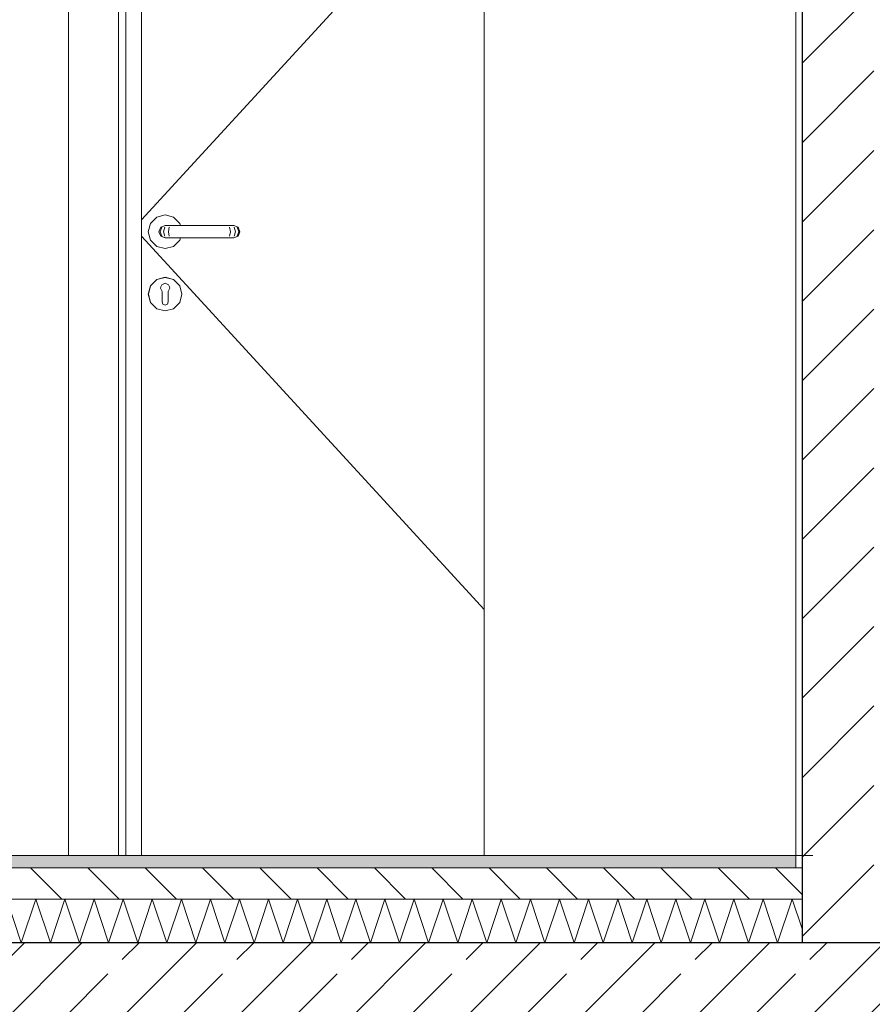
# Model space of a CAD drawing. Header units: millimetres. Extents: x 92668 to 123324, y -8921 to 14506.
# Tile 114 of 133: x 111017 to 112385, y 8431 to 10010. Entities that reach past the tile are written whole.
import ezdxf

# ---------------------------------------------------------------- set-up
doc = ezdxf.new("R2010")
doc.units = ezdxf.units.MM
doc.header["$MEASUREMENT"] = 0
doc.linetypes.add('Przerywana', pattern=[240, 120, -120])
doc.linetypes.add('Wipeout_Contour', pattern=[1000, 0, -1000])
for name, color, linetype, lineweight, true_color in [('0_Nr_pióra__85', 7, 'Continuous', 13, 0x80c2ff), ('Nowe_A-Wymiary-Wewnętrzne_Nr_pióra__45', 7, 'Continuous', 15, 0x40a5ff), ('Nowe_A-Wymiary-Wewnętrzne_Nr_pióra__85', 7, 'Continuous', 13, 0x80c2ff), ('Nowe_A-Wymiary-Zewnętrzne_Nr_pióra__45', 7, 'Continuous', 15, 0x40a5ff), ('Nowe_A-Wymiary-Zewnętrzne_Nr_pióra__85', 7, 'Continuous', 13, 0x80c2ff)]:
    doc.layers.add(name, color=color, linetype=linetype, lineweight=lineweight, true_color=true_color)
for name, color, linetype in [('Nowe_A-Posadzki', 7, 'Continuous'), ('Nowe_A-Stropy', 7, 'Continuous'), ('Nowe_A-Wymiary-Wewnętrzne', 7, 'Continuous'), ('Nowe_A-Wymiary-Zewnętrzne', 7, 'Continuous'), ('Nowe_A-Ściany-Działowe', 7, 'Continuous'), ('Nowe_Drzwi Archicad', 7, 'Continuous')]:
    doc.layers.add(name, color=color, linetype=linetype)
for name, color, linetype, lineweight in [('Nowe_A-Posadzki_Nr_pióra__174', 7, 'Continuous', 5), ('Nowe_A-Posadzki_Nr_pióra__9', 7, 'Continuous', 13), ('Nowe_A-Stropy_Nr_pióra__29', 7, 'Continuous', 25), ('Nowe_A-Wymiary-Wewnętrzne_Nr_pióra__46', 5, 'Continuous', 15), ('Nowe_A-Wymiary-Zewnętrzne_Nr_pióra__46', 5, 'Continuous', 15), ('Nowe_A-Ściany-Działowe_Nr_pióra__27', 7, 'Continuous', 25), ('Nowe_A-Ściany-Działowe_Nr_pióra__47', 7, 'Continuous', 15), ('Nowe_A-Ściany-Działowe_Nr_pióra__87', 7, 'Continuous', 13), ('Nowe_Drzwi Archicad_Nr_pióra__3', 7, 'Continuous', 13)]:
    doc.layers.add(name, color=color, linetype=linetype, lineweight=lineweight)
doc.styles.add('STYL_AUTOMATYCZNY_2', font='arial.ttf')
doc.dimstyles.new('STYL_AUTOMATYCZNY__1', dxfattribs={"dimtxt": 125, "dimasz": 47.5, "dimexe": 0.18, "dimexo": 20, "dimgap": 0, "dimtad": 1, "dimdec": 1, "dimlfac": 0.1, "dimzin": 0, "dimdsep": 46, "dimtxsty": 'STYL_AUTOMATYCZNY_2', "dimblk": 'ARROWHEAD_11', "dimblk1": 'ARROWHEAD_11', "dimblk2": 'ARROWHEAD_11', "dimcen": 0.09, "dimclrd": 256, "dimclre": 256, "dimclrt": 5, "dimadec": 1, "dimazin": 0, "dimtfac": 1, "dimtdec": 4, "dimtmove": 0, "dimatfit": 3, "dimfxl": 0, "dimtolj": 1, "dimtzin": 0, "dimarcsym": 0})

# ---------------------------------------------------------------- blocks, each defined once
blk = doc.blocks.new('ElemPrzekroju_35')
at = {"layer": 'Nowe_A-Stropy', "linetype": 'Continuous', "lineweight": 0, "true_color": 0x000000}
h = blk.add_hatch(dxfattribs=at)
h.set_pattern_fill('Beton_zbrojony', color=18, style=0, pattern_type=2)
h.set_pattern_definition([(45, (0, 0), (-91.92388, 91.92388), []), (45, (-45.96, 45.96), (-91.92388, 91.92388), [97.5, -32.5])])
h.paths.add_polyline_path([(116917.6, 8530), (109667.6, 8530), (109667.6, 8330), (109677.6, 8330), (112262.6, 8330), (112387.6, 8330), (116917.6, 8330)])
at = {"layer": 'Nowe_A-Stropy_Nr_pióra__29', "color": 7, "linetype": 'Continuous', "lineweight": 25, "flags": 128}
blk.add_lwpolyline([(116917.6, 8530), (112387.6, 8530), (112272.6, 8530), (109667.6, 8530)], dxfattribs=at)
blk = doc.blocks.new('ElemPrzekroju_81')
at = {"color": 254, "linetype": 'Wipeout_Contour', "lineweight": 0, "ltscale": 1780187.790448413}
blk.add_wipeout([(111762.6, 11230), (110562.6, 11230), (110562.6, 10787), (110581.6, 10787), (110581.6, 10707), (110581.6, 9680), (110607.6, 9680), (110614.7, 9677.1), (110617.6, 9670), (110614.7, 9662.9), (110607.6, 9660), (110581.6, 9660), (110581.6, 8670), (111095.7, 8670), (111095.7, 10787), (111762.6, 10787)], dxfattribs=at).dxf.layer = 'Nowe_A-Ściany-Działowe'
blk = doc.blocks.new('ElemPrzekroju_82')
at = {"color": 254, "linetype": 'Wipeout_Contour', "lineweight": 0, "ltscale": 446429.575438}
blk.add_wipeout([(111187.7, 10695), (111175.7, 10707), (111175.7, 8670), (111187.7, 8670)], dxfattribs=at).dxf.layer = 'Nowe_Drzwi Archicad'
at = {"color": 254, "linetype": 'Wipeout_Contour', "lineweight": 0, "ltscale": 2010060.811692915}
blk.add_wipeout([(111227.4, 9683.5), (111223.7, 9670), (111227.4, 9656.5), (111237.2, 9646.6), (111250.7, 9643), (111264.2, 9646.6), (111274.1, 9656.5), (111275.1, 9660), (111250.7, 9660), (111243.7, 9662.9), (111240.7, 9670), (111243.7, 9677.1), (111250.7, 9680), (111275.1, 9680), (111274.1, 9683.5), (111264.2, 9693.4), (111250.7, 9697), (111237.2, 9693.4)], dxfattribs=at).dxf.layer = 'Nowe_Drzwi Archicad'
at = {"color": 254, "linetype": 'Wipeout_Contour', "lineweight": 0, "ltscale": 670037.108467}
blk.add_wipeout([(111255.7, 9572.9), (111274, 9583.4), (111264.2, 9593.3), (111257.5, 9581.6), (111258.2, 9579.7), (111255.7, 9574.4)], dxfattribs=at).dxf.layer = 'Nowe_Drzwi Archicad'
at = {"color": 254, "linetype": 'Wipeout_Contour', "lineweight": 0, "ltscale": 669988.448008}
blk.add_wipeout([(111254.3, 9554), (111250.7, 9552.5), (111250.7, 9543.1), (111264.2, 9546.7), (111255.7, 9561.3), (111255.7, 9557.5)], dxfattribs=at).dxf.layer = 'Nowe_Drzwi Archicad'
at = {"layer": 'Nowe_Drzwi Archicad_Nr_pióra__3', "color": 7, "linetype": 'Continuous', "lineweight": 13}
for p, q in [((111250.7, 9697), (111237.2, 9693.4)), ((111264.2, 9693.4), (111250.7, 9697)), ((111227.4, 9683.5), (111223.7, 9670)), ((111223.7, 9670), (111227.4, 9656.5)), ((111237.2, 9646.6), (111250.7, 9643)), ((111250.7, 9643), (111264.2, 9646.6))]:
    blk.add_line(p, q, dxfattribs=at)
at = {"color": 254, "linetype": 'Wipeout_Contour', "lineweight": 0, "ltscale": 446255.127726}
blk.add_wipeout([(111095.7, 8670), (111175.7, 8670), (111175.7, 10707), (111095.7, 10787)], dxfattribs=at).dxf.layer = 'Nowe_Drzwi Archicad'
at = {"color": 254, "linetype": 'Wipeout_Contour', "lineweight": 0, "ltscale": 446497.363078}
blk.add_wipeout([(111187.7, 8670), (111212.7, 8670), (111212.7, 10670), (111187.7, 10670)], dxfattribs=at).dxf.layer = 'Nowe_Drzwi Archicad'
at = {"color": 254, "linetype": 'Wipeout_Contour', "lineweight": 0, "ltscale": 446648.808211}
blk.add_wipeout([(111242.5, 9670), (111240.7, 9670), (111243.7, 9662.9), (111245.2, 9662.9)], dxfattribs=at).dxf.layer = 'Nowe_Drzwi Archicad'
at = {"color": 254, "linetype": 'Wipeout_Contour', "lineweight": 0, "ltscale": 446707.834372}
blk.add_wipeout([(111255.7, 9570), (111277.6, 9570), (111274, 9583.4), (111255.7, 9572.9)], dxfattribs=at).dxf.layer = 'Nowe_Drzwi Archicad'
at = {"layer": 'Nowe_Drzwi Archicad_Nr_pióra__3', "color": 7, "linetype": 'Continuous', "lineweight": 13}
for p, q in [((111095.7, 10787), (111095.7, 8670)), ((111175.7, 8670), (111175.7, 10707)), ((111187.7, 8670), (111187.7, 10695)), ((111212.7, 8670), (111212.7, 10670)), ((111762.6, 10287.7), (111212.7, 9689.1))]:
    blk.add_line(p, q, dxfattribs=at)
at = {"color": 254, "linetype": 'Wipeout_Contour', "lineweight": 0, "ltscale": 446672.325229}
blk.add_wipeout([(111250.7, 9680), (111243.7, 9677.1), (111245.2, 9677.1), (111251.9, 9680)], dxfattribs=at).dxf.layer = 'Nowe_Drzwi Archicad'
at = {"color": 254, "linetype": 'Wipeout_Contour', "lineweight": 0, "ltscale": 446666.412081}
blk.add_wipeout([(111243.7, 9662.9), (111250.7, 9660), (111251.9, 9660), (111245.2, 9662.9)], dxfattribs=at).dxf.layer = 'Nowe_Drzwi Archicad'
at = {"color": 254, "linetype": 'Wipeout_Contour', "lineweight": 0, "ltscale": 446726.039531}
blk.add_wipeout([(111274.1, 9583.5), (111264.2, 9593.4), (111264.2, 9593.3), (111274, 9583.4)], dxfattribs=at).dxf.layer = 'Nowe_Drzwi Archicad'
at = {"color": 254, "linetype": 'Wipeout_Contour', "lineweight": 0, "ltscale": 446689.354878}
blk.add_wipeout([(111255.7, 9567.1), (111255.7, 9561.3), (111264.2, 9546.7), (111274, 9556.5)], dxfattribs=at).dxf.layer = 'Nowe_Drzwi Archicad'
at = {"color": 254, "linetype": 'Wipeout_Contour', "lineweight": 0, "ltscale": 446651.257605}
blk.add_wipeout([(111240.7, 9670), (111242.5, 9670), (111245.2, 9677.1), (111243.7, 9677.1)], dxfattribs=at).dxf.layer = 'Nowe_Drzwi Archicad'
at = {"color": 254, "linetype": 'Wipeout_Contour', "lineweight": 0, "ltscale": 558342.091274}
blk.add_wipeout([(111250.7, 9596.9), (111250.7, 9587.4), (111256.1, 9585.1), (111257.5, 9581.6), (111264.2, 9593.3)], dxfattribs=at).dxf.layer = 'Nowe_Drzwi Archicad'
at = {"color": 254, "linetype": 'Wipeout_Contour', "lineweight": 0, "ltscale": 446705.169183}
blk.add_wipeout([(111255.7, 9567.1), (111274, 9556.5), (111277.6, 9570), (111255.7, 9570)], dxfattribs=at).dxf.layer = 'Nowe_Drzwi Archicad'
at = {"color": 254, "linetype": 'Wipeout_Contour', "lineweight": 0, "ltscale": 446662.260273}
blk.add_wipeout([(111242.5, 9670), (111245.2, 9662.9), (111250, 9662.9), (111247.9, 9670)], dxfattribs=at).dxf.layer = 'Nowe_Drzwi Archicad'
at = {"color": 254, "linetype": 'Wipeout_Contour', "lineweight": 0, "ltscale": 446681.847601}
blk.add_wipeout([(111250.7, 9596.9), (111264.2, 9593.3), (111264.2, 9593.4), (111250.7, 9597)], dxfattribs=at).dxf.layer = 'Nowe_Drzwi Archicad'
at = {"color": 254, "linetype": 'Wipeout_Contour', "lineweight": 0, "ltscale": 446748.885353}
blk.add_wipeout([(111277.7, 9570), (111274.1, 9583.5), (111274, 9583.4), (111277.6, 9570)], dxfattribs=at).dxf.layer = 'Nowe_Drzwi Archicad'
at = {"color": 254, "linetype": 'Wipeout_Contour', "lineweight": 0, "ltscale": 669932.694767}
blk.add_wipeout([(111250.7, 9543.1), (111250.7, 9552.5), (111247.2, 9554), (111245.7, 9557.5), (111245.7, 9561.3), (111237.3, 9546.7)], dxfattribs=at).dxf.layer = 'Nowe_Drzwi Archicad'
at = {"layer": 'Nowe_Drzwi Archicad_Nr_pióra__3', "color": 7, "linetype": 'Continuous', "lineweight": 13}
blk.add_line((111227.4, 9656.5), (111237.2, 9646.6), dxfattribs=at)
at = {"color": 254, "linetype": 'Wipeout_Contour', "lineweight": 0, "ltscale": 446682.937341}
blk.add_wipeout([(111245.2, 9677.1), (111250, 9677.1), (111255.1, 9680), (111251.9, 9680)], dxfattribs=at).dxf.layer = 'Nowe_Drzwi Archicad'
at = {"color": 254, "linetype": 'Wipeout_Contour', "lineweight": 0, "ltscale": 446677.024329}
blk.add_wipeout([(111245.2, 9662.9), (111251.9, 9660), (111255.1, 9660), (111250, 9662.9)], dxfattribs=at).dxf.layer = 'Nowe_Drzwi Archicad'
at = {"color": 254, "linetype": 'Wipeout_Contour', "lineweight": 0, "ltscale": 558289.99213}
blk.add_wipeout([(111245.4, 9585.1), (111250.7, 9587.4), (111250.7, 9596.9), (111237.3, 9593.3), (111244, 9581.6)], dxfattribs=at).dxf.layer = 'Nowe_Drzwi Archicad'
at = {"color": 254, "linetype": 'Wipeout_Contour', "lineweight": 0, "ltscale": 446664.608902}
blk.add_wipeout([(111250.7, 9543), (111264.2, 9546.6), (111264.2, 9546.7), (111250.7, 9543.1)], dxfattribs=at).dxf.layer = 'Nowe_Drzwi Archicad'
at = {"color": 254, "linetype": 'Wipeout_Contour', "lineweight": 0, "ltscale": 446664.709598}
blk.add_wipeout([(111245.2, 9677.1), (111242.5, 9670), (111247.9, 9670), (111250, 9677.1)], dxfattribs=at).dxf.layer = 'Nowe_Drzwi Archicad'
at = {"color": 254, "linetype": 'Wipeout_Contour', "lineweight": 0, "ltscale": 446628.139495}
blk.add_wipeout([(111250.7, 9597), (111237.2, 9593.4), (111237.3, 9593.3), (111250.7, 9596.9)], dxfattribs=at).dxf.layer = 'Nowe_Drzwi Archicad'
at = {"color": 254, "linetype": 'Wipeout_Contour', "lineweight": 0, "ltscale": 446713.421323}
blk.add_wipeout([(111264.2, 9546.6), (111274.1, 9556.5), (111274, 9556.5), (111264.2, 9546.7)], dxfattribs=at).dxf.layer = 'Nowe_Drzwi Archicad'
at = {"layer": 'Nowe_Drzwi Archicad_Nr_pióra__3', "color": 7, "linetype": 'Continuous', "lineweight": 13}
blk.add_line((111237.2, 9693.4), (111227.4, 9683.5), dxfattribs=at)
at = {"color": 254, "linetype": 'Wipeout_Contour', "lineweight": 0, "ltscale": 446687.801201}
blk.add_wipeout([(111247.9, 9670), (111250, 9662.9), (111257.2, 9662.9), (111256.1, 9670)], dxfattribs=at).dxf.layer = 'Nowe_Drzwi Archicad'
at = {"color": 254, "linetype": 'Wipeout_Contour', "lineweight": 0, "ltscale": 669913.080951}
blk.add_wipeout([(111243.3, 9579.7), (111244, 9581.6), (111237.3, 9593.3), (111227.4, 9583.4), (111245.7, 9572.9), (111245.7, 9574.4)], dxfattribs=at).dxf.layer = 'Nowe_Drzwi Archicad'
at = {"color": 254, "linetype": 'Wipeout_Contour', "lineweight": 0, "ltscale": 446744.26743}
blk.add_wipeout([(111274.1, 9556.5), (111277.7, 9570), (111277.6, 9570), (111274, 9556.5)], dxfattribs=at).dxf.layer = 'Nowe_Drzwi Archicad'
at = {"layer": 'Nowe_Drzwi Archicad_Nr_pióra__3', "color": 7, "linetype": 'Continuous', "lineweight": 13}
for p, q in [((111277.7, 9570), (111274.1, 9583.5)), ((111274.1, 9556.5), (111277.7, 9570))]:
    blk.add_line(p, q, dxfattribs=at)
at = {"color": 254, "linetype": 'Wipeout_Contour', "lineweight": 0, "ltscale": 446702.92248}
blk.add_wipeout([(111250, 9677.1), (111257.2, 9677.1), (111260, 9680), (111255.1, 9680)], dxfattribs=at).dxf.layer = 'Nowe_Drzwi Archicad'
at = {"color": 254, "linetype": 'Wipeout_Contour', "lineweight": 0, "ltscale": 446697.009723}
blk.add_wipeout([(111250, 9662.9), (111255.1, 9660), (111260, 9660), (111257.2, 9662.9)], dxfattribs=at).dxf.layer = 'Nowe_Drzwi Archicad'
at = {"color": 254, "linetype": 'Wipeout_Contour', "lineweight": 0, "ltscale": 446579.318407}
blk.add_wipeout([(111237.2, 9593.4), (111227.4, 9583.5), (111227.4, 9583.4), (111237.3, 9593.3)], dxfattribs=at).dxf.layer = 'Nowe_Drzwi Archicad'
at = {"color": 254, "linetype": 'Wipeout_Contour', "lineweight": 0, "ltscale": 446595.133317}
blk.add_wipeout([(111245.7, 9567.1), (111227.4, 9556.5), (111237.3, 9546.7), (111245.7, 9561.3)], dxfattribs=at).dxf.layer = 'Nowe_Drzwi Archicad'
at = {"color": 254, "linetype": 'Wipeout_Contour', "lineweight": 0, "ltscale": 446690.250395}
blk.add_wipeout([(111250, 9677.1), (111247.9, 9670), (111256.1, 9670), (111257.2, 9677.1)], dxfattribs=at).dxf.layer = 'Nowe_Drzwi Archicad'
at = {"color": 254, "linetype": 'Wipeout_Contour', "lineweight": 0, "ltscale": 446587.557749}
blk.add_wipeout([(111245.7, 9572.9), (111227.4, 9583.4), (111223.8, 9570), (111245.7, 9570)], dxfattribs=at).dxf.layer = 'Nowe_Drzwi Archicad'
at = {"color": 254, "linetype": 'Wipeout_Contour', "lineweight": 0, "ltscale": 446610.898867}
blk.add_wipeout([(111237.2, 9546.6), (111250.7, 9543), (111250.7, 9543.1), (111237.3, 9546.7)], dxfattribs=at).dxf.layer = 'Nowe_Drzwi Archicad'
at = {"layer": 'Nowe_Drzwi Archicad_Nr_pióra__3', "color": 7, "linetype": 'Continuous', "lineweight": 13}
for p, q in [((111243.7, 9677.1), (111240.7, 9670)), ((111240.7, 9670), (111243.7, 9662.9)), ((111245.2, 9677.1), (111242.5, 9670)), ((111242.5, 9670), (111245.2, 9662.9))]:
    blk.add_line(p, q, dxfattribs=at)
at = {"color": 254, "linetype": 'Wipeout_Contour', "lineweight": 0, "ltscale": 446719.529558}
blk.add_wipeout([(111256.1, 9670), (111257.2, 9662.9), (111265, 9662.9), (111264.7, 9670)], dxfattribs=at).dxf.layer = 'Nowe_Drzwi Archicad'
at = {"color": 254, "linetype": 'Wipeout_Contour', "lineweight": 0, "ltscale": 446584.89159}
blk.add_wipeout([(111245.7, 9570), (111223.8, 9570), (111227.4, 9556.5), (111245.7, 9567.1)], dxfattribs=at).dxf.layer = 'Nowe_Drzwi Archicad'
at = {"color": 254, "linetype": 'Wipeout_Contour', "lineweight": 0, "ltscale": 446728.43292}
blk.add_wipeout([(111260, 9680), (111257.2, 9677.1), (111265, 9677.1), (111265.7, 9680)], dxfattribs=at).dxf.layer = 'Nowe_Drzwi Archicad'
at = {"color": 254, "linetype": 'Wipeout_Contour', "lineweight": 0, "ltscale": 446722.520492}
blk.add_wipeout([(111265, 9662.9), (111257.2, 9662.9), (111260, 9660), (111265.7, 9660)], dxfattribs=at).dxf.layer = 'Nowe_Drzwi Archicad'
at = {"color": 254, "linetype": 'Wipeout_Contour', "lineweight": 0, "ltscale": 446548.461725}
blk.add_wipeout([(111227.4, 9583.5), (111223.7, 9570), (111223.8, 9570), (111227.4, 9583.4)], dxfattribs=at).dxf.layer = 'Nowe_Drzwi Archicad'
at = {"color": 254, "linetype": 'Wipeout_Contour', "lineweight": 0, "ltscale": 1339939.215191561}
blk.add_wipeout([(111245.4, 9585.1), (111243.3, 9579.7), (111245.7, 9574.4), (111245.7, 9557.5), (111247.2, 9554), (111250.7, 9552.5), (111254.3, 9554), (111255.7, 9557.5), (111255.7, 9574.4), (111258.2, 9579.7), (111256.1, 9585.1), (111250.7, 9587.4)], dxfattribs=at).dxf.layer = 'Nowe_Drzwi Archicad'
at = {"layer": 'Nowe_Drzwi Archicad_Nr_pióra__3', "color": 7, "linetype": 'Continuous', "lineweight": 13}
for p, q in [((111250.7, 9660), (111251.9, 9660)), ((111251.9, 9660), (111255.1, 9660)), ((111237.2, 9593.4), (111227.4, 9583.5)), ((111250.7, 9597), (111237.2, 9593.4)), ((111244, 9581.6), (111245.4, 9585.1)), ((111245.4, 9585.1), (111250.7, 9587.4)), ((111264.2, 9593.4), (111250.7, 9597)), ((111250.7, 9587.4), (111256.1, 9585.1)), ((111257.5, 9581.6), (111256.1, 9585.1)), ((111274.1, 9583.5), (111264.2, 9593.4)), ((111244, 9581.6), (111243.3, 9579.7)), ((111245.7, 9574.4), (111243.3, 9579.7)), ((111245.7, 9572.9), (111245.7, 9574.4)), ((111245.7, 9572.9), (111245.7, 9570)), ((111245.7, 9570), (111245.7, 9567.1)), ((111258.2, 9579.7), (111255.7, 9574.4)), ((111255.7, 9574.4), (111255.7, 9572.9)), ((111255.7, 9572.9), (111255.7, 9570)), ((111255.7, 9570), (111255.7, 9567.1)), ((111257.5, 9581.6), (111258.2, 9579.7)), ((111245.7, 9567.1), (111245.7, 9561.3)), ((111245.7, 9561.3), (111245.7, 9557.5)), ((111247.2, 9554), (111245.7, 9557.5)), ((111250.7, 9552.5), (111247.2, 9554)), ((111254.3, 9554), (111250.7, 9552.5)), ((111255.7, 9557.5), (111254.3, 9554)), ((111255.7, 9567.1), (111255.7, 9561.3)), ((111255.7, 9561.3), (111255.7, 9557.5)), ((111264.2, 9546.6), (111274.1, 9556.5)), ((111237.2, 9546.6), (111250.7, 9543)), ((111250.7, 9543), (111264.2, 9546.6))]:
    blk.add_line(p, q, dxfattribs=at)
at = {"color": 254, "linetype": 'Wipeout_Contour', "lineweight": 0, "ltscale": 446721.978593}
blk.add_wipeout([(111256.1, 9670), (111264.7, 9670), (111265, 9677.1), (111257.2, 9677.1)], dxfattribs=at).dxf.layer = 'Nowe_Drzwi Archicad'
at = {"color": 254, "linetype": 'Wipeout_Contour', "lineweight": 0, "ltscale": 446543.841876}
blk.add_wipeout([(111223.7, 9570), (111227.4, 9556.5), (111227.4, 9556.5), (111223.8, 9570)], dxfattribs=at).dxf.layer = 'Nowe_Drzwi Archicad'
at = {"layer": 'Nowe_Drzwi Archicad_Nr_pióra__3', "color": 7, "linetype": 'Continuous', "lineweight": 13}
for p, q in [((111250.7, 9680), (111243.7, 9677.1)), ((111250.7, 9680), (111251.9, 9680)), ((111251.9, 9680), (111255.1, 9680)), ((111243.7, 9662.9), (111250.7, 9660)), ((111250, 9677.1), (111247.9, 9670)), ((111247.9, 9670), (111250, 9662.9)), ((111227.4, 9583.5), (111223.7, 9570)), ((111223.7, 9570), (111227.4, 9556.5)), ((111227.4, 9556.5), (111237.2, 9546.6))]:
    blk.add_line(p, q, dxfattribs=at)
at = {"color": 254, "linetype": 'Wipeout_Contour', "lineweight": 0, "ltscale": 446898.772921}
blk.add_wipeout([(111264.7, 9670), (111265, 9662.9), (111346.4, 9662.9), (111346.7, 9670)], dxfattribs=at).dxf.layer = 'Nowe_Drzwi Archicad'
at = {"color": 254, "linetype": 'Wipeout_Contour', "lineweight": 0, "ltscale": 446902.952899}
blk.add_wipeout([(111265, 9677.1), (111346.4, 9677.1), (111345.7, 9680), (111265.7, 9680)], dxfattribs=at).dxf.layer = 'Nowe_Drzwi Archicad'
at = {"color": 254, "linetype": 'Wipeout_Contour', "lineweight": 0, "ltscale": 446897.042772}
blk.add_wipeout([(111346.4, 9662.9), (111265, 9662.9), (111265.7, 9660), (111345.7, 9660)], dxfattribs=at).dxf.layer = 'Nowe_Drzwi Archicad'
at = {"layer": 'Nowe_Drzwi Archicad_Nr_pióra__3', "color": 7, "linetype": 'Continuous', "lineweight": 13}
for p, q in [((111255.1, 9660), (111260, 9660)), ((111260, 9660), (111265.7, 9660)), ((111264.2, 9646.6), (111274.1, 9656.5)), ((111274.1, 9656.5), (111275.1, 9660))]:
    blk.add_line(p, q, dxfattribs=at)
at = {"color": 254, "linetype": 'Wipeout_Contour', "lineweight": 0, "ltscale": 446901.220976}
blk.add_wipeout([(111265, 9677.1), (111264.7, 9670), (111346.7, 9670), (111346.4, 9677.1)], dxfattribs=at).dxf.layer = 'Nowe_Drzwi Archicad'
at = {"layer": 'Nowe_Drzwi Archicad_Nr_pióra__3', "color": 7, "linetype": 'Continuous', "lineweight": 13}
for p, q in [((111255.1, 9680), (111260, 9680)), ((111260, 9680), (111265.7, 9680)), ((111274.1, 9683.5), (111264.2, 9693.4)), ((111275.1, 9680), (111274.1, 9683.5)), ((111257.2, 9677.1), (111256.1, 9670)), ((111256.1, 9670), (111257.2, 9662.9))]:
    blk.add_line(p, q, dxfattribs=at)
at = {"color": 254, "linetype": 'Wipeout_Contour', "lineweight": 0, "ltscale": 447078.016505}
blk.add_wipeout([(111346.7, 9670), (111346.4, 9662.9), (111354.2, 9662.9), (111355.4, 9670)], dxfattribs=at).dxf.layer = 'Nowe_Drzwi Archicad'
at = {"color": 254, "linetype": 'Wipeout_Contour', "lineweight": 0, "ltscale": 447077.473074}
blk.add_wipeout([(111351.5, 9680), (111345.7, 9680), (111346.4, 9677.1), (111354.2, 9677.1)], dxfattribs=at).dxf.layer = 'Nowe_Drzwi Archicad'
at = {"color": 254, "linetype": 'Wipeout_Contour', "lineweight": 0, "ltscale": 447071.565247}
blk.add_wipeout([(111345.7, 9660), (111351.5, 9660), (111354.2, 9662.9), (111346.4, 9662.9)], dxfattribs=at).dxf.layer = 'Nowe_Drzwi Archicad'
at = {"color": 254, "linetype": 'Wipeout_Contour', "lineweight": 0, "ltscale": 447080.463586}
blk.add_wipeout([(111354.2, 9677.1), (111346.4, 9677.1), (111346.7, 9670), (111355.4, 9670)], dxfattribs=at).dxf.layer = 'Nowe_Drzwi Archicad'
at = {"color": 254, "linetype": 'Wipeout_Contour', "lineweight": 0, "ltscale": 447109.745064}
blk.add_wipeout([(111355.4, 9670), (111354.2, 9662.9), (111361.4, 9662.9), (111363.6, 9670)], dxfattribs=at).dxf.layer = 'Nowe_Drzwi Archicad'
at = {"color": 254, "linetype": 'Wipeout_Contour', "lineweight": 0, "ltscale": 447102.983677}
blk.add_wipeout([(111351.5, 9680), (111354.2, 9677.1), (111361.4, 9677.1), (111356.3, 9680)], dxfattribs=at).dxf.layer = 'Nowe_Drzwi Archicad'
at = {"color": 254, "linetype": 'Wipeout_Contour', "lineweight": 0, "ltscale": 447097.076178}
blk.add_wipeout([(111354.2, 9662.9), (111351.5, 9660), (111356.3, 9660), (111361.4, 9662.9)], dxfattribs=at).dxf.layer = 'Nowe_Drzwi Archicad'
at = {"layer": 'Nowe_Drzwi Archicad_Nr_pióra__3', "color": 7, "linetype": 'Continuous', "lineweight": 13}
for p, q in [((111265.7, 9680), (111345.7, 9680)), ((111265.7, 9660), (111345.7, 9660))]:
    blk.add_line(p, q, dxfattribs=at)
at = {"color": 254, "linetype": 'Wipeout_Contour', "lineweight": 0, "ltscale": 447112.191981}
blk.add_wipeout([(111361.4, 9677.1), (111354.2, 9677.1), (111355.4, 9670), (111363.6, 9670)], dxfattribs=at).dxf.layer = 'Nowe_Drzwi Archicad'
at = {"color": 254, "linetype": 'Wipeout_Contour', "lineweight": 0, "ltscale": 447135.286189}
blk.add_wipeout([(111363.6, 9670), (111361.4, 9662.9), (111366.3, 9662.9), (111369, 9670)], dxfattribs=at).dxf.layer = 'Nowe_Drzwi Archicad'
at = {"color": 254, "linetype": 'Wipeout_Contour', "lineweight": 0, "ltscale": 447122.968963}
blk.add_wipeout([(111359.6, 9680), (111356.3, 9680), (111361.4, 9677.1), (111366.3, 9677.1)], dxfattribs=at).dxf.layer = 'Nowe_Drzwi Archicad'
at = {"color": 254, "linetype": 'Wipeout_Contour', "lineweight": 0, "ltscale": 447117.061719}
blk.add_wipeout([(111361.4, 9662.9), (111356.3, 9660), (111359.6, 9660), (111366.3, 9662.9)], dxfattribs=at).dxf.layer = 'Nowe_Drzwi Archicad'
at = {"layer": 'Nowe_Drzwi Archicad_Nr_pióra__3', "color": 7, "linetype": 'Continuous', "lineweight": 13}
for p, q in [((111345.7, 9680), (111351.5, 9680)), ((111345.7, 9660), (111351.5, 9660))]:
    blk.add_line(p, q, dxfattribs=at)
at = {"color": 254, "linetype": 'Wipeout_Contour', "lineweight": 0, "ltscale": 447137.732975}
blk.add_wipeout([(111361.4, 9677.1), (111363.6, 9670), (111369, 9670), (111366.3, 9677.1)], dxfattribs=at).dxf.layer = 'Nowe_Drzwi Archicad'
at = {"color": 254, "linetype": 'Wipeout_Contour', "lineweight": 0, "ltscale": 447148.738369}
blk.add_wipeout([(111366.3, 9662.9), (111367.8, 9662.9), (111370.7, 9670), (111369, 9670)], dxfattribs=at).dxf.layer = 'Nowe_Drzwi Archicad'
at = {"color": 254, "linetype": 'Wipeout_Contour', "lineweight": 0, "ltscale": 447133.581161}
blk.add_wipeout([(111360.7, 9680), (111359.6, 9680), (111366.3, 9677.1), (111367.8, 9677.1)], dxfattribs=at).dxf.layer = 'Nowe_Drzwi Archicad'
at = {"color": 254, "linetype": 'Wipeout_Contour', "lineweight": 0, "ltscale": 447127.674053}
blk.add_wipeout([(111359.6, 9660), (111360.7, 9660), (111367.8, 9662.9), (111366.3, 9662.9)], dxfattribs=at).dxf.layer = 'Nowe_Drzwi Archicad'
at = {"layer": 'Nowe_Drzwi Archicad_Nr_pióra__3', "color": 7, "linetype": 'Continuous', "lineweight": 13}
for p, q in [((111351.5, 9680), (111356.3, 9680)), ((111354.2, 9677.1), (111355.4, 9670)), ((111355.4, 9670), (111354.2, 9662.9)), ((111351.5, 9660), (111356.3, 9660)), ((111356.3, 9660), (111359.6, 9660)), ((111359.6, 9660), (111360.7, 9660))]:
    blk.add_line(p, q, dxfattribs=at)
at = {"color": 254, "linetype": 'Wipeout_Contour', "lineweight": 0, "ltscale": 447151.185086}
blk.add_wipeout([(111367.8, 9677.1), (111366.3, 9677.1), (111369, 9670), (111370.7, 9670)], dxfattribs=at).dxf.layer = 'Nowe_Drzwi Archicad'
at = {"layer": 'Nowe_Drzwi Archicad_Nr_pióra__3', "color": 7, "linetype": 'Continuous', "lineweight": 13}
for p, q in [((111356.3, 9680), (111359.6, 9680)), ((111359.6, 9680), (111360.7, 9680)), ((111360.7, 9680), (111367.8, 9677.1)), ((111762.6, 9064.3), (111212.7, 9662.9)), ((111367.8, 9662.9), (111360.7, 9660)), ((111361.4, 9677.1), (111363.6, 9670)), ((111363.6, 9670), (111361.4, 9662.9)), ((111366.3, 9677.1), (111369, 9670)), ((111369, 9670), (111366.3, 9662.9)), ((111367.8, 9677.1), (111370.7, 9670)), ((111370.7, 9670), (111367.8, 9662.9))]:
    blk.add_line(p, q, dxfattribs=at)
blk = doc.blocks.new('ElemPrzekroju_154')
at = {"color": 254, "linetype": 'Wipeout_Contour', "lineweight": 0, "ltscale": 449843.506787}
blk.add_wipeout([(111762.6, 11230), (111762.6, 8670), (112262.6, 8670), (112262.6, 11230)], dxfattribs=at).dxf.layer = 'Nowe_A-Ściany-Działowe'
at = {"layer": 'Nowe_A-Ściany-Działowe_Nr_pióra__87', "color": 7, "linetype": 'Continuous', "lineweight": 13}
blk.add_line((111762.6, 11230), (111762.6, 8670), dxfattribs=at)
blk = doc.blocks.new('ElemPrzekroju_155')
at = {"layer": 'Nowe_A-Ściany-Działowe', "linetype": 'Continuous', "lineweight": 0, "true_color": 0x000000}
h = blk.add_hatch(dxfattribs=at)
h.set_pattern_fill('Tynk', color=18, style=0, pattern_type=2)
h.set_pattern_definition([(0, (0, 0), (0, 86.60254), [0, -50]), (0, (25, 43.3), (0, 86.60254), [0, -50])])
h.paths.add_polyline_path([(112262.6, 8650), (112272.6, 8650), (112272.6, 11240), (112262.6, 11240)])
h = blk.add_hatch(dxfattribs=at)
h.set_pattern_fill('Bloczki_ceramiczne', color=18, style=0, pattern_type=2)
h.set_pattern_definition([(45, (0, 0), (-63.63961, 63.63961), [])])
h.paths.add_polyline_path([(112272.6, 11240), (112272.6, 8650), (112272.6, 8530), (112387.6, 8530), (112387.6, 8670), (112387.6, 11240)])
at = {"layer": 'Nowe_A-Ściany-Działowe_Nr_pióra__27', "color": 7, "linetype": 'Continuous', "lineweight": 25, "flags": 128}
blk.add_lwpolyline([(112272.6, 11240), (112272.6, 8650), (112272.6, 8600), (112272.6, 8530)], dxfattribs=at)
at = {"layer": 'Nowe_A-Ściany-Działowe_Nr_pióra__47', "color": 7, "linetype": 'Continuous', "lineweight": 15}
for p, q in [((112262.6, 11230), (112262.6, 8670)), ((112262.6, 8670), (112262.6, 8650)), ((112272.6, 8650), (112262.6, 8650))]:
    blk.add_line(p, q, dxfattribs=at)
blk = doc.blocks.new('*X240')
at = {"layer": 'Nowe_A-Posadzki_Nr_pióra__174', "color": 7, "linetype": 'Continuous', "lineweight": 5}
for p, q in [((109667.6, 8532.8), (109690, 8600)), ((109690, 8600), (109713.3, 8530)), ((109713.3, 8530), (109736.7, 8600)), ((109736.7, 8600), (109760, 8530)), ((109760, 8530), (109783.3, 8600)), ((109783.3, 8600), (109806.7, 8530)), ((109806.7, 8530), (109830, 8600)), ((109830, 8600), (109853.3, 8530)), ((109853.3, 8530), (109876.7, 8600)), ((109876.7, 8600), (109900, 8530)), ((109900, 8530), (109923.3, 8600)), ((109923.3, 8600), (109946.7, 8530)), ((109946.7, 8530), (109970, 8600)), ((109970, 8600), (109993.3, 8530)), ((109993.3, 8530), (110016.7, 8600)), ((110016.7, 8600), (110040, 8530)), ((110040, 8530), (110063.3, 8600)), ((110063.3, 8600), (110086.7, 8530)), ((110086.7, 8530), (110110, 8600)), ((110110, 8600), (110133.3, 8530)), ((110133.3, 8530), (110156.7, 8600)), ((110156.7, 8600), (110180, 8530)), ((110180, 8530), (110203.3, 8600)), ((110203.3, 8600), (110226.7, 8530)), ((110226.7, 8530), (110250, 8600)), ((110250, 8600), (110273.3, 8530)), ((110273.3, 8530), (110296.7, 8600)), ((110296.7, 8600), (110320, 8530)), ((110320, 8530), (110343.3, 8600)), ((110343.3, 8600), (110366.7, 8530)), ((110366.7, 8530), (110390, 8600)), ((110390, 8600), (110413.3, 8530)), ((110413.3, 8530), (110436.7, 8600)), ((110436.7, 8600), (110460, 8530)), ((110460, 8530), (110483.3, 8600)), ((110483.3, 8600), (110506.7, 8530)), ((110506.7, 8530), (110530, 8600)), ((110530, 8600), (110553.3, 8530)), ((110553.3, 8530), (110576.7, 8600)), ((110576.7, 8600), (110600, 8530)), ((110600, 8530), (110623.3, 8600)), ((110623.3, 8600), (110646.7, 8530)), ((110646.7, 8530), (110670, 8600)), ((110670, 8600), (110693.3, 8530)), ((110693.3, 8530), (110716.7, 8600)), ((110716.7, 8600), (110740, 8530)), ((110740, 8530), (110763.3, 8600)), ((110763.3, 8600), (110786.7, 8530)), ((110786.7, 8530), (110810, 8600)), ((110810, 8600), (110833.3, 8530)), ((110833.3, 8530), (110856.7, 8600)), ((110856.7, 8600), (110880, 8530)), ((110880, 8530), (110903.3, 8600)), ((110903.3, 8600), (110926.7, 8530)), ((110926.7, 8530), (110950, 8600)), ((110950, 8600), (110973.3, 8530)), ((110973.3, 8530), (110996.7, 8600)), ((110996.7, 8600), (111020, 8530)), ((111020, 8530), (111043.3, 8600)), ((111043.3, 8600), (111066.7, 8530)), ((111066.7, 8530), (111090, 8600)), ((111090, 8600), (111113.3, 8530)), ((111113.3, 8530), (111136.7, 8600)), ((111136.7, 8600), (111160, 8530)), ((111160, 8530), (111183.3, 8600)), ((111183.3, 8600), (111206.7, 8530)), ((111206.7, 8530), (111230, 8600)), ((111230, 8600), (111253.3, 8530)), ((111253.3, 8530), (111276.7, 8600)), ((111276.7, 8600), (111300, 8530)), ((111300, 8530), (111323.3, 8600)), ((111323.3, 8600), (111346.7, 8530)), ((111346.7, 8530), (111370, 8600)), ((111370, 8600), (111393.3, 8530)), ((111393.3, 8530), (111416.7, 8600)), ((111416.7, 8600), (111440, 8530)), ((111440, 8530), (111463.3, 8600)), ((111463.3, 8600), (111486.7, 8530)), ((111486.7, 8530), (111510, 8600)), ((111510, 8600), (111533.3, 8530)), ((111533.3, 8530), (111556.7, 8600)), ((111556.7, 8600), (111580, 8530)), ((111580, 8530), (111603.3, 8600)), ((111603.3, 8600), (111626.7, 8530)), ((111626.7, 8530), (111650, 8600)), ((111650, 8600), (111673.3, 8530)), ((111673.3, 8530), (111696.7, 8600)), ((111696.7, 8600), (111720, 8530)), ((111720, 8530), (111743.3, 8600)), ((111743.3, 8600), (111766.7, 8530)), ((111766.7, 8530), (111790, 8600)), ((111790, 8600), (111813.3, 8530)), ((111813.3, 8530), (111836.7, 8600)), ((111836.7, 8600), (111860, 8530)), ((111860, 8530), (111883.3, 8600)), ((111883.3, 8600), (111906.7, 8530)), ((111906.7, 8530), (111930, 8600)), ((111930, 8600), (111953.3, 8530)), ((111953.3, 8530), (111976.7, 8600)), ((111976.7, 8600), (112000, 8530)), ((112000, 8530), (112023.3, 8600)), ((112023.3, 8600), (112046.7, 8530)), ((112046.7, 8530), (112070, 8600)), ((112070, 8600), (112093.3, 8530)), ((112093.3, 8530), (112116.7, 8600)), ((112116.7, 8600), (112140, 8530)), ((112140, 8530), (112163.3, 8600)), ((112163.3, 8600), (112186.7, 8530)), ((112186.7, 8530), (112210, 8600)), ((112210, 8600), (112233.3, 8530)), ((112233.3, 8530), (112256.7, 8600)), ((112256.7, 8600), (112272.6, 8552.2))]:
    blk.add_line(p, q, dxfattribs=at)
blk = doc.blocks.new('ElemPrzekroju_181')
at = {"layer": 'Nowe_A-Posadzki', "linetype": 'Continuous', "lineweight": 0, "true_color": 0xbb9a81}
blk.add_hatch(color=33, dxfattribs=at).paths.add_polyline_path([(112262.6, 8670), (109667.6, 8670), (109667.6, 8650), (112262.6, 8650)])
at = {"layer": 'Nowe_A-Posadzki', "linetype": 'Continuous', "lineweight": 0, "true_color": 0x000000}
h = blk.add_hatch(dxfattribs=at)
h.set_pattern_fill('Cegła_zwykła', color=18, style=0, pattern_type=2)
h.set_pattern_definition([(135, (0, 0), (45.96194, 45.96194), [])])
h.paths.add_polyline_path([(109667.6, 8600), (112272.6, 8600), (112272.6, 8650), (112262.6, 8650), (109667.6, 8650)])
at = {"layer": 'Nowe_A-Posadzki_Nr_pióra__9', "color": 7, "linetype": 'Continuous', "lineweight": 13}
for p, q in [((112262.6, 8650), (109667.6, 8650)), ((112272.6, 8600), (109667.6, 8600))]:
    blk.add_line(p, q, dxfattribs=at)
at = {"layer": 'Nowe_A-Posadzki_Nr_pióra__9', "color": 7, "linetype": 'Continuous', "lineweight": 13, "flags": 128}
blk.add_lwpolyline([(112262.6, 8670), (109677.6, 8670), (109667.6, 8670)], dxfattribs=at)
at = {"layer": 'Nowe_A-Posadzki', "lineweight": 0}
blk.add_blockref('*X240', (0, 0), dxfattribs=at)
blk = doc.blocks.new('*D373')
at = {"layer": 'Nowe_A-Wymiary-Wewnętrzne_Nr_pióra__45', "linetype": 'Continuous', "lineweight": 15, "true_color": 0x40a5ff}
for points in [[(116317.2, 8670), (116318.2, 8665.2), (116320.9, 8661.2), (116324.9, 8658.5), (116329.7, 8657.5), (116334.5, 8658.5), (116338.6, 8661.2), (116341.3, 8665.2), (116342.2, 8670), (116341.3, 8674.8), (116338.6, 8678.8), (116334.5, 8681.5), (116329.7, 8682.5), (116324.9, 8681.5), (116320.9, 8678.8), (116318.2, 8674.8)], [(116317.2, 8320), (116318.2, 8315.2), (116320.9, 8311.2), (116324.9, 8308.5), (116329.7, 8307.5), (116334.5, 8308.5), (116338.6, 8311.2), (116341.3, 8315.2), (116342.2, 8320), (116341.3, 8324.8), (116338.6, 8328.8), (116334.5, 8331.5), (116329.7, 8332.5), (116324.9, 8331.5), (116320.9, 8328.8), (116318.2, 8324.8)]]:
    blk.add_hatch(color=161, dxfattribs=at).paths.add_polyline_path(points)
at = {"layer": 'Nowe_A-Wymiary-Wewnętrzne_Nr_pióra__45', "color": 161, "linetype": 'Continuous', "lineweight": 15, "true_color": 0x40a5ff}
for centre in [(116329.7, 8670), (116329.7, 8320)]:
    blk.add_circle(centre, 12.5, dxfattribs=at)
at = {"layer": 'Nowe_A-Wymiary-Wewnętrzne_Nr_pióra__85', "color": 151, "linetype": 'Continuous', "lineweight": 13, "true_color": 0x80c2ff}
for p, q in [((116317.2, 8670), (116282.9, 8670)), ((116376.6, 8670), (116342.2, 8670)), ((116329.7, 8332.5), (116329.7, 8657.5)), ((116317.2, 8320), (116282.9, 8320)), ((116376.6, 8320), (116342.2, 8320))]:
    blk.add_line(p, q, dxfattribs=at)
blk = doc.blocks.new('ARROWHEAD_11')
at = {"color": 0, "linetype": 'Continuous', "lineweight": 0}
blk.add_line((0, 0), (-1, 0), dxfattribs=at)
at = {"color": 0, "linetype": 'Continuous', "lineweight": 0, "const_width": 0.25, "flags": 128}
blk.add_lwpolyline([(-0.125, 0, 1), (0.125, 0, 1)], format="xyb", close=True, dxfattribs=at)
blk = doc.blocks.new('*D374')
at = {"layer": 'Nowe_A-Wymiary-Wewnętrzne_Nr_pióra__45', "linetype": 'Continuous', "lineweight": 15, "true_color": 0x40a5ff}
for points in [[(116317.2, 10870), (116318.2, 10865.2), (116320.9, 10861.2), (116324.9, 10858.5), (116329.7, 10857.5), (116334.5, 10858.5), (116338.6, 10861.2), (116341.3, 10865.2), (116342.2, 10870), (116341.3, 10874.8), (116338.6, 10878.8), (116334.5, 10881.5), (116329.7, 10882.5), (116324.9, 10881.5), (116320.9, 10878.8), (116318.2, 10874.8)], [(116317.2, 8670), (116318.2, 8665.2), (116320.9, 8661.2), (116324.9, 8658.5), (116329.7, 8657.5), (116334.5, 8658.5), (116338.6, 8661.2), (116341.3, 8665.2), (116342.2, 8670), (116341.3, 8674.8), (116338.6, 8678.8), (116334.5, 8681.5), (116329.7, 8682.5), (116324.9, 8681.5), (116320.9, 8678.8), (116318.2, 8674.8)]]:
    blk.add_hatch(color=161, dxfattribs=at).paths.add_polyline_path(points)
at = {"layer": 'Nowe_A-Wymiary-Wewnętrzne_Nr_pióra__45', "color": 161, "linetype": 'Continuous', "lineweight": 15, "true_color": 0x40a5ff}
for centre in [(116329.7, 10870), (116329.7, 8670)]:
    blk.add_circle(centre, 12.5, dxfattribs=at)
at = {"layer": 'Nowe_A-Wymiary-Wewnętrzne_Nr_pióra__85', "color": 151, "linetype": 'Continuous', "lineweight": 13, "true_color": 0x80c2ff}
for p, q in [((116317.2, 10870), (116282.9, 10870)), ((116376.6, 10870), (116342.2, 10870)), ((116329.7, 8682.5), (116329.7, 10857.5)), ((116317.2, 8670), (116282.9, 8670)), ((116376.6, 8670), (116342.2, 8670))]:
    blk.add_line(p, q, dxfattribs=at)
at = {"layer": 'Nowe_A-Wymiary-Wewnętrzne_Nr_pióra__46', "color": 5, "lineweight": 15, "char_height": 125, "attachment_point": 7, "rotation": 90, "style": 'STYL_AUTOMATYCZNY_2'}
for s, insert in [('\\A1;{\\pql;\\fArial|b0|i0|c238|p0;\\W1.000000;220,0}', (116304.7, 9722.3)), ('\\A1;{\\pql;\\fArial|b0|i0|c238|p0;\\W1.000000;35,0}', (116304.7, 8682.5))]:
    blk.add_mtext(s, dxfattribs=dict(at, insert=insert))
blk = doc.blocks.new('*D414')
at = {"layer": 'Nowe_A-Wymiary-Zewnętrzne_Nr_pióra__45', "linetype": 'Continuous', "lineweight": 15, "true_color": 0x40a5ff}
for points in [[(119555.9, 12845), (119556.9, 12840.2), (119559.6, 12836.2), (119563.6, 12833.5), (119568.4, 12832.5), (119573.2, 12833.5), (119577.3, 12836.2), (119580, 12840.2), (119580.9, 12845), (119580, 12849.8), (119577.3, 12853.8), (119573.2, 12856.5), (119568.4, 12857.5), (119563.6, 12856.5), (119559.6, 12853.8), (119556.9, 12849.8)], [(119555.9, -450), (119556.9, -454.8), (119559.6, -458.8), (119563.6, -461.5), (119568.4, -462.5), (119573.2, -461.5), (119577.3, -458.8), (119580, -454.8), (119580.9, -450), (119580, -445.2), (119577.3, -441.2), (119573.2, -438.5), (119568.4, -437.5), (119563.6, -438.5), (119559.6, -441.2), (119556.9, -445.2)]]:
    blk.add_hatch(color=161, dxfattribs=at).paths.add_polyline_path(points)
at = {"layer": 'Nowe_A-Wymiary-Zewnętrzne_Nr_pióra__45', "color": 161, "linetype": 'Continuous', "lineweight": 15, "true_color": 0x40a5ff}
for centre in [(119568.4, 12845), (119568.4, -450)]:
    blk.add_circle(centre, 12.5, dxfattribs=at)
at = {"layer": 'Nowe_A-Wymiary-Zewnętrzne_Nr_pióra__85', "color": 151, "linetype": 'Continuous', "lineweight": 13, "true_color": 0x80c2ff}
for p, q in [((119568.4, 12857.5), (119568.4, 12870)), ((119555.9, 12845), (119521.5, 12845)), ((119615.3, 12845), (119580.9, 12845)), ((119568.4, -437.5), (119568.4, 12832.5)), ((119555.9, -450), (119521.5, -450)), ((119615.3, -450), (119580.9, -450)), ((119568.4, -475), (119568.4, -462.5))]:
    blk.add_line(p, q, dxfattribs=at)
at = {"layer": 'Nowe_A-Wymiary-Zewnętrzne_Nr_pióra__46', "color": 5, "lineweight": 15, "insert": (119543.4, 5911.5), "char_height": 125, "attachment_point": 7, "rotation": 90, "style": 'STYL_AUTOMATYCZNY_2'}
blk.add_mtext('\\A1;{\\pql;\\fArial|b0|i0|c238|p0;\\W1.000000;1\xa0329,5}', dxfattribs=at)
blk = doc.blocks.new('B Przekrój_STORY_MARKER')
at = {"layer": '0_Nr_pióra__85', "color": 151, "linetype": 'Przerywana', "lineweight": 13, "true_color": 0x80c2ff}
blk.add_line((96329.8, 8670), (119661.6, 8670), dxfattribs=at)

msp = doc.modelspace()

# ---------------------------------------------------------------- block references
at = {"layer": 'Nowe_A-Stropy', "lineweight": 0}
msp.add_blockref('ElemPrzekroju_35', (0, 0), dxfattribs=at)
at = {"layer": 'Nowe_A-Ściany-Działowe', "lineweight": 0}
msp.add_blockref('ElemPrzekroju_81', (0, 0), dxfattribs=at)

# ---------------------------------------------------------------- next in the draw order: block references
at = {"layer": 'Nowe_Drzwi Archicad', "lineweight": 0}
msp.add_blockref('ElemPrzekroju_82', (0, 0), dxfattribs=at)

# ---------------------------------------------------------------- next in the draw order: block references
at = {"layer": 'Nowe_A-Ściany-Działowe', "lineweight": 0}
msp.add_blockref('ElemPrzekroju_154', (0, 0), dxfattribs=at)

# ---------------------------------------------------------------- next in the draw order: block references
at = {"linetype": 'Continuous', "lineweight": 0}
msp.add_blockref('B Przekrój_STORY_MARKER', (0, 0), dxfattribs=at)
at = {"layer": 'Nowe_A-Posadzki', "lineweight": 0}
msp.add_blockref('ElemPrzekroju_181', (0, 0), dxfattribs=at)
at = {"layer": 'Nowe_A-Ściany-Działowe', "lineweight": 0}
msp.add_blockref('ElemPrzekroju_155', (0, 0), dxfattribs=at)

# ---------------------------------------------------------------- next in the draw order: dimensions: what is measured, and where the dimension line sits
at = {"layer": 'Nowe_A-Wymiary-Wewnętrzne', "color": 151, "linetype": 'Continuous', "lineweight": 13, "true_color": 0x80c2ff}
for base, p1, p2, picture, middle in [((116329.73, 10870), (107462.6, 8670), (116907.6, 10870), '*D374', (116242.23, 9931.72)), ((116329.73, 8670), (107577.6, 8320), (107462.6, 8670), '*D373', (116242.23, 8844.32))]:
    dim = msp.add_linear_dim(base=base, p1=p1, p2=p2, angle=90, dimstyle='STYL_AUTOMATYCZNY__1', dxfattribs=at)
    dim.commit()
    dim.dimension.update_dxf_attribs({"geometry": picture, "text_midpoint": middle, "dimtype": 160, "text_rotation": 90})
at = {"layer": 'Nowe_A-Wymiary-Zewnętrzne', "color": 151, "linetype": 'Continuous', "lineweight": 13, "true_color": 0x80c2ff}
dim = msp.add_linear_dim(base=(119568.41, 12845), p1=(98787.6, -450), p2=(98654.74, 12845), angle=90, dimstyle='STYL_AUTOMATYCZNY__1', dxfattribs=at)
dim.commit()
dim.dimension.update_dxf_attribs({"geometry": '*D414', "text_midpoint": (119480.91, 6192.64), "dimtype": 160, "text_rotation": 90})

doc.saveas('drawing.dxf')
